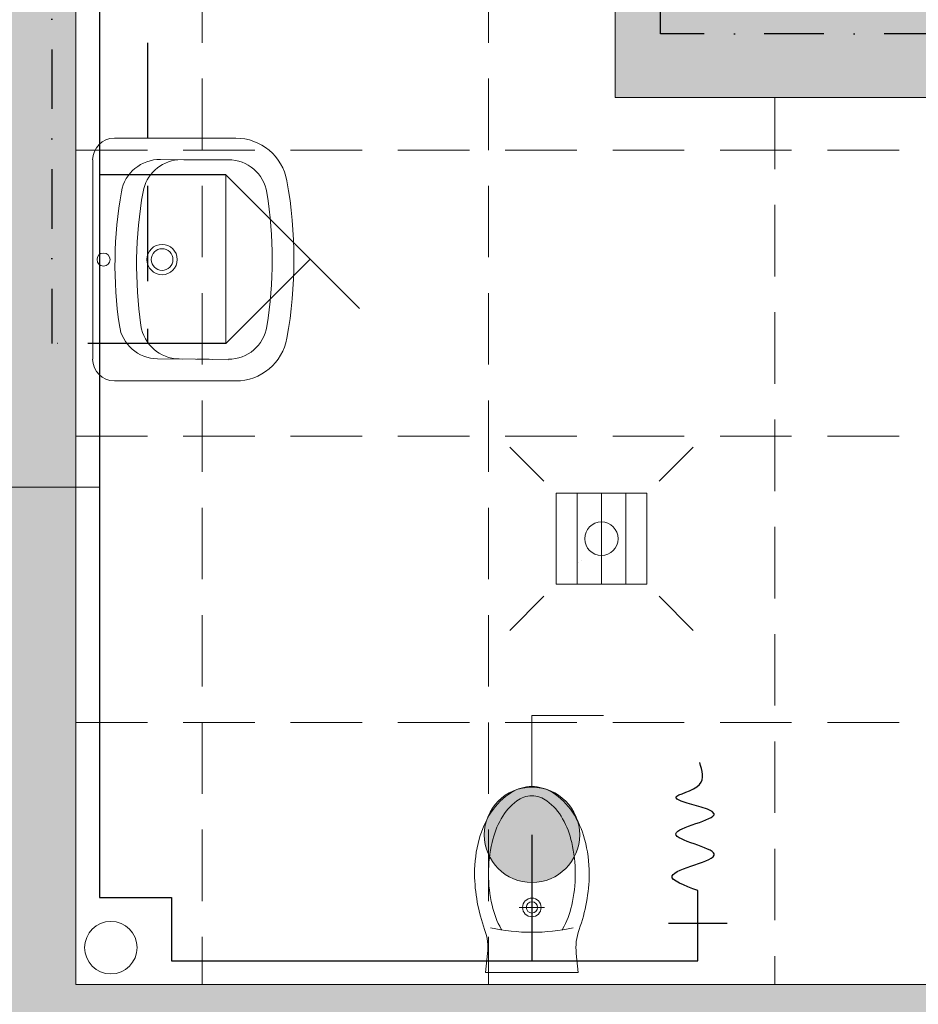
# Model space of a CAD drawing. Header units: millimetres. Extents: x -23540 to 53212, y -37964 to 41185.
# Tile 47 of 203: x -7147 to -6959, y -31889 to -31683. Entities that reach past the tile are written whole.
import ezdxf

# ---------------------------------------------------------------- set-up
doc = ezdxf.new("R2010")
doc.units = ezdxf.units.MM
for name, pattern in [('DASHDOT', [1, 0.5, -0.25, 0, -0.25]), ('DASHED', [0.75, 0.5, -0.25]), ('DASHEDX2', [1.5, 1, -0.5])]:
    doc.linetypes.add(name, pattern=pattern)
doc.layers.get('0').update_dxf_attribs({"lineweight": 18})
for name, color, linetype, lineweight in [('BA_KS_ist.', 34, 'Continuous', 50), ('mm_CWP', 210, 'DASHDOT', 30), ('mm_CWU', 20, 'DASHED', 30), ('mm_woda_armatura', 7, 'Continuous', 20), ('mm_woda_opisy', 7, 'Continuous', 13), ('mm_ZWU', 5, 'Continuous', 30), ('PG_PRZERYWANE_ŚREDNIE', 1, 'DASHEDX2', 18), ('PG_WIDOKOWE_CIENKIE', 1, 'Continuous', 18), ('PG_WYPOSAŻENIE', 1, 'Continuous', 18), ('PG_ŚCIANY_DZIAŁOWE', 3, 'Continuous', 18)]:
    doc.layers.add(name, color=color, linetype=linetype, lineweight=lineweight)
doc.styles.get("Standard").update_dxf_attribs({"font": 'arial.ttf'})
doc.linetypes.add('HOT_WATER_SUPPLY', pattern='A,0.5,-0.2,["HW",Standard,S=0.1,R=0,X=-0.1,Y=-0.05],-0.2', length=0.9)

# ---------------------------------------------------------------- blocks, each defined once
blk = doc.blocks.new('umywalka')
at = {"layer": 'mm_CWU', "ltscale": 100}
blk.add_line((32174.56, 5293.32), (32174.56, 5276.9), dxfattribs=at)
at = {"layer": 'mm_woda_armatura', "linetype": 'Continuous'}
for p, q in [((32167.26, 5321.38), (32139.2, 5293.32)), ((32156.88, 5310.99), (32174.56, 5293.32)), ((32174.56, 5293.32), (32139.2, 5293.32))]:
    blk.add_line(p, q, dxfattribs=at)
at = {"layer": 'mm_ZWU', "ltscale": 100}
blk.add_line((32139.2, 5293.32), (32139.2, 5266.9), dxfattribs=at)
blk = doc.blocks.new('kran')
for p, q in [((0, 0), (0, -9.82)), ((4.09, -5.22), (-4.09, -5.22))]:
    blk.add_line(p, q)
blk.add_open_spline([(0, -9.82), (-1.89, -10.52), (-6.84, -12.32), (7.83, -14.83), (-8.41, -17.73), (7.7, -20.61), (-6.68, -22.68), (1.36, -24.01), (0.6, -26.57), (0.26, -27.72)], degree=3, knots=[0, 0, 0, 0, 0.412282, 1.075603, 1.681756, 2.287906, 2.872109, 3.249623, 3.556322, 3.556322, 3.556322, 3.556322])
blk = doc.blocks.new('zaworWC')
at = {"layer": 'mm_woda_armatura', "linetype": 'HOT_WATER_SUPPLY'}
blk.add_hatch(color=256, dxfattribs=at).paths.add_polyline_path([(32311.96, 5272.68, 1), (32331.96, 5272.68, 1)])
for p, q in [((32321.96, 5282.68), (32321.96, 5297.68)), ((32321.96, 5297.68), (32336.96, 5297.68))]:
    blk.add_line(p, q, dxfattribs=at)
blk.add_circle((32321.96, 5272.68), 10, dxfattribs=at)
at = {"layer": 'mm_ZWU', "ltscale": 100}
blk.add_line((32321.96, 5272.68), (32321.96, 5246.26), dxfattribs=at)

msp = doc.modelspace()

# ---------------------------------------------------------------- hatches: boundary and pattern name
at = {"layer": 'PG_ŚCIANY_DZIAŁOWE', "true_color": 0x636466, "transparency": 33554610}
h = msp.add_hatch(color=251, dxfattribs=at)
h.dxf.hatch_style = 1
h.paths.add_polyline_path([(-6506.79, -31474.96), (-6543.71, -31474.96), (-6543.71, -31943.46), (-6717.71, -31943.46), (-6717.71, -31559.46), (-6717.71, -31451.46), (-6840.21, -31451.46), (-6840.21, -31469.96), (-6760.71, -31469.96), (-6760.71, -31680.46), (-7008.21, -31680.46), (-7008.21, -31469.96), (-6941.21, -31469.96), (-6941.21, -31451.46), (-7034.71, -31451.46), (-7034.71, -31469.96), (-7022.71, -31469.96), (-7022.71, -31698.96), (-6760.71, -31698.96), (-6760.71, -31884.96), (-7135.71, -31884.96), (-7135.71, -31469.96), (-7135.71, -31451.46), (-7185.71, -31451.46), (-7185.71, -31467.46), (-7154.21, -31467.46), (-7154.21, -31905.96), (-6954.71, -31905.96), (-6954.71, -31912.96), (-6945.71, -31912.96), (-6945.71, -31905.96), (-6756.71, -31905.96), (-6756.71, -32071.46), (-6770.21, -32071.46), (-6770.21, -32143.46), (-6695.16, -32143.46), (-6695.16, -31989.42), (-6506.79, -31989.42)])
h.paths.add_polyline_path([(-6543.71, -31334.96), (-6506.79, -31334.96), (-6506.79, -31300.46), (-6543.71, -31330.46)])

# ---------------------------------------------------------------- linework, layer by layer
at = {"color": 251, "true_color": 0x636466}
for p, q in [((-7135.71, -31469.96), (-7135.71, -31884.96)), ((-7022.71, -31469.96), (-7022.71, -31698.96)), ((-7044.78, -31772.23), (-7037.62, -31779.39)), ((-7013.49, -31779.39), (-7006.33, -31772.23)), ((-7035.08, -31781.93), (-7016.03, -31781.93)), ((-7035.08, -31800.98), (-7035.08, -31781.93)), ((-7030.64, -31781.93), (-7030.64, -31800.98)), ((-7025.56, -31781.93), (-7025.56, -31800.98)), ((-7020.48, -31781.93), (-7020.48, -31800.98)), ((-7016.03, -31781.93), (-7016.03, -31800.98)), ((-7030.47, -31796.37), (-7030.47, -31796.37)), ((-7029.66, -31796.1), (-7029.66, -31796.1)), ((-7016.03, -31800.98), (-7035.08, -31800.98)), ((-7044.78, -31810.68), (-7037.62, -31803.52)), ((-7006.33, -31810.68), (-7013.49, -31803.52)), ((-7135.71, -31884.96), (-6760.71, -31884.96))]:
    msp.add_line(p, q, dxfattribs=at)
at = {"color": 251, "lineweight": 20, "true_color": 0x636466}
msp.add_line((-7022.71, -31698.96), (-6760.71, -31698.96), dxfattribs=at)
at = {"color": 251, "true_color": 0x636466}
msp.add_circle((-7025.56, -31791.45), 3.5, dxfattribs=at)
at = {"layer": 'BA_KS_ist.', "color": 51, "linetype": 'Continuous', "lineweight": 20, "ltscale": 25, "true_color": 0xf7f281}
msp.add_circle((-7128.36, -31877.2), 5.5, dxfattribs=at)
at = {"layer": 'mm_CWP', "ltscale": 25}
for p, q in [((-7140.71, -31337.46), (-7140.71, -31750.52)), ((-7013.21, -31685.58), (-7013.21, -31484.46)), ((-6903.63, -31685.58), (-7013.21, -31685.58)), ((-7120.71, -31750.52), (-7140.71, -31750.52))]:
    msp.add_line(p, q, dxfattribs=at)
at = {"layer": 'mm_CWU', "ltscale": 40}
msp.add_line((-7120.71, -31357.46), (-7120.71, -31750.52), dxfattribs=at)
at = {"layer": 'mm_woda_opisy'}
msp.add_line((-7130.71, -31780.64), (-7275.5, -31780.64), dxfattribs=at)
at = {"layer": 'mm_ZWU', "ltscale": 100}
for p, q in [((-7130.71, -31347.46), (-7130.71, -31866.71)), ((-7130.71, -31866.71), (-7115.64, -31866.71)), ((-7115.64, -31866.71), (-7115.64, -31879.96)), ((-7115.64, -31879.96), (-7005.37, -31879.96))]:
    msp.add_line(p, q, dxfattribs=at)
at = {"layer": 'PG_PRZERYWANE_ŚREDNIE', "color": 251, "lineweight": 15, "ltscale": 15, "true_color": 0x636466}
for p, q in [((-7109.21, -31469.96), (-7109.21, -31884.96)), ((-7049.21, -31469.96), (-7049.21, -31884.96)), ((-6989.21, -31698.96), (-6989.21, -31884.96)), ((-6760.71, -31709.96), (-7135.71, -31709.96)), ((-6760.71, -31769.96), (-7135.71, -31769.96)), ((-6760.71, -31829.96), (-7135.71, -31829.96))]:
    msp.add_line(p, q, dxfattribs=at)
at = {"layer": 'PG_WIDOKOWE_CIENKIE', "color": 251, "lineweight": 18, "true_color": 0x636466}
for p, q in [((-7102.21, -31707.48), (-7127.63, -31707.48)), ((-7132.17, -31712.02), (-7132.17, -31753.83)), ((-7117.98, -31711.94), (-7112.63, -31712.02)), ((-7114.9, -31711.99), (-7114.9, -31712.07)), ((-7103.74, -31712.02), (-7113.09, -31712.02)), ((-7118.62, -31753.75), (-7113.27, -31753.83)), ((-7114.9, -31753.72), (-7114.9, -31753.81)), ((-7114.08, -31753.77), (-7103.74, -31753.93)), ((-7113.09, -31753.79), (-7113.09, -31753.83)), ((-7107.74, -31753.83), (-7110.37, -31753.83)), ((-7110.37, -31753.83), (-7110.37, -31753.83)), ((-7110.36, -31753.83), (-7110.36, -31753.83)), ((-7109.64, -31753.83), (-7109.64, -31753.89)), ((-7108.55, -31753.83), (-7108.55, -31753.86)), ((-7102.21, -31758.38), (-7127.63, -31758.38))]:
    msp.add_line(p, q, dxfattribs=at)
for centre, radius in [((-7117.63, -31732.93), 3.18), ((-7129.9, -31732.93), 1.36), ((-7117.63, -31732.93), 2.27)]:
    msp.add_circle(centre, radius, dxfattribs=at)
for centre, radius, start, end in [((-7127.63, -31712.02), 4.55, 90, 180), ((-7102.21, -31718.38), 10.91, 10.2403, 90), ((-7118.1, -31720.12), 8.18, 89.1253, 169.9711), ((-7113.57, -31720.15), 8.18, 95.2076, 169.9711), ((-7103.74, -31720.2), 8.18, 9.1541, 90), ((-7182.71, -31732.93), 92.72, 349.7597, 10.2403), ((-7039.33, -31734.05), 88.17, 169.9711, 188.2794), ((-7034.8, -31734.08), 88.17, 169.9711, 188.2794), ((-7182.71, -31732.93), 88.17, 350.8459, 9.1541), ((-7118.49, -31745.57), 8.18, 188.2794, 269.1253), ((-7113.96, -31745.59), 8.18, 188.2794, 269.1253), ((-7103.74, -31745.65), 8.18, 270, 350.8459), ((-7102.21, -31747.47), 10.91, 270, 349.7597), ((-7127.63, -31753.83), 4.55, 180, 270)]:
    msp.add_arc(centre, radius, start, end, dxfattribs=at)
at = {"layer": 'PG_WYPOSAŻENIE', "color": 251, "lineweight": 18, "true_color": 0x636466}
for p, q in [((-7040.14, -31866.13), (-7040.14, -31871.41)), ((-7042.77, -31868.77), (-7037.5, -31868.77))]:
    msp.add_line(p, q, dxfattribs=at)
msp.add_lwpolyline([(-7052.16, -31861.74, -0.066486), (-7051.19, -31854.44, -0.079028), (-7048.64, -31848.79, -0.107158), (-7044.44, -31844.67, -0.141632), (-7040.14, -31843.42, -0.141632), (-7035.83, -31844.67, -0.107158), (-7031.63, -31848.79, -0.079028), (-7029.09, -31854.44, -0.066486), (-7028.11, -31861.74, -0.082267), (-7030.24, -31873.41, 0.113756), (-7030.84, -31878.46), (-7030.41, -31882.42), (-7049.86, -31882.42), (-7049.43, -31878.46, 0.113756), (-7050.04, -31873.41, -0.082267)], format="xyb", close=True, dxfattribs=at)
for points in [[(-7046.48, -31873.46, -0.003664), (-7046.57, -31873.31, -0.070396), (-7048.49, -31868.32, -0.05666), (-7049.24, -31861.74, -0.05666), (-7048.49, -31855.15, -0.070396), (-7046.57, -31850.17, -0.106167), (-7043.29, -31846.42, -0.161429), (-7040.14, -31845.37, -0.161429), (-7036.98, -31846.42, -0.106167), (-7033.7, -31850.17, -0.070396), (-7031.78, -31855.15, -0.05666), (-7031.04, -31861.74, -0.05666), (-7031.78, -31868.32, -0.070396), (-7033.7, -31873.31, -0.003664), (-7033.79, -31873.46, -0.161429)], [(-7052.16, -31861.74, -0.071321), (-7052.16, -31861.74)]]:
    msp.add_lwpolyline(points, format="xyb", dxfattribs=at)
for radius in [1.95, 1.17]:
    msp.add_circle((-7040.14, -31868.77), radius, dxfattribs=at)
msp.add_arc((-7040.14, -31834.51), 39.47, 257.3322, 282.6678, dxfattribs=at)

# ---------------------------------------------------------------- block references
at = {"layer": 'mm_woda_armatura', "linetype": 'HOT_WATER_SUPPLY', "rotation": 270}
msp.add_blockref('umywalka', (-12397.62, 424.04), dxfattribs=at)
at = {"layer": 'mm_woda_armatura', "linetype": 'HOT_WATER_SUPPLY'}
msp.add_blockref('zaworWC', (-39362.08, -37126.23), dxfattribs=at)
at = {"layer": 'mm_ZWU', "color": 4, "lineweight": 15, "xscale": -1.5, "yscale": 1.5, "zscale": 1.5, "rotation": 180}
msp.add_blockref('kran', (-7005.37, -31879.96), dxfattribs=at)

doc.saveas('drawing.dxf')
